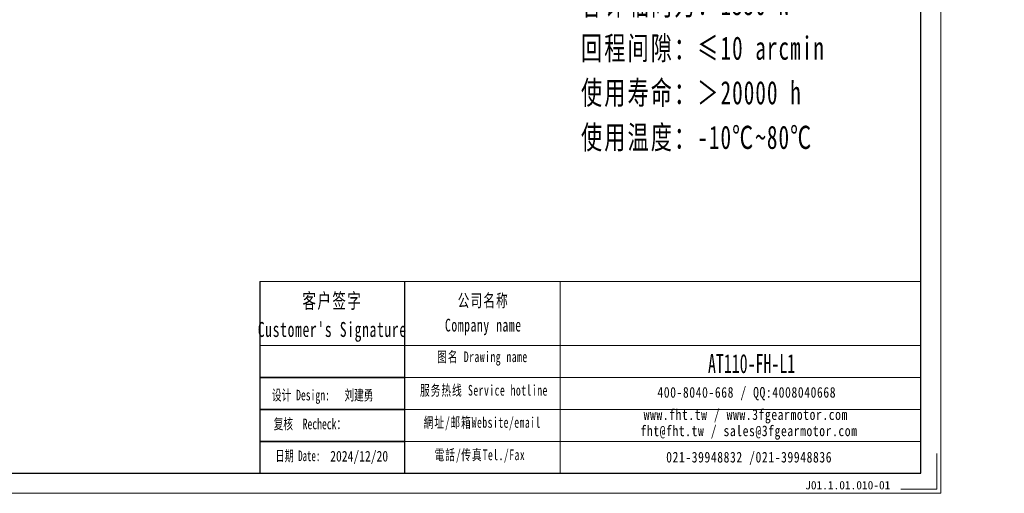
# Model space of a CAD drawing. Header units: millimetres. Extents: x -13 to 739, y -6 to 504.
# Tile 3 of 6: x 316 to 739, y -6 to 198. Entities that reach past the tile are written whole.
import ezdxf

# ---------------------------------------------------------------- set-up
doc = ezdxf.new("R2010")
doc.units = ezdxf.units.MM
doc.layers.add('6文字层', color=3, linetype='Continuous')
doc.layers.add('7标注层', color=4, linetype='Continuous')
for name, color, linetype, lineweight in [('SLD-0', 7, 'Continuous', 18), ('图框_外框线', 7, 'Continuous', 18), ('尺寸线层', 3, 'Continuous', 18), ('粗实线层', 7, 'Continuous', 35)]:
    doc.layers.add(name, color=color, linetype=linetype, lineweight=lineweight)
doc.styles.add('SLDTEXTSTYLE4', font='SimSun.ttf', dxfattribs={"width": 0.611111})
doc.styles.add('宋体', font='SimSun.ttf', dxfattribs={"width": 0.8})
doc.styles.add('标准', font='txt', dxfattribs={"width": 0.667})
doc.styles.add('样式 1', font='SimSun.ttf')

msp = doc.modelspace()

# ---------------------------------------------------------------- linework, layer by layer
msp.add_line((481.25955, 85.03358), (481.25955, 2.547))
at = {"layer": '7标注层', "color": 0}
msp.add_line((419.0363, 85.03358), (419.0363, 2.5611), dxfattribs=at)
at = {"layer": '图框_外框线'}
for p, q in [((419.0363, 85.03358), (481.25955, 85.03358)), ((481.25955, 85.03358), (481.25955, 2.5611)), ((481.25955, 85.03358), (703.41441, 85.03358)), ((548.30091, 85.03358), (548.30091, 2.5611)), ((419.0363, 57.51245), (481.25955, 57.51245)), ((481.25955, 57.51245), (703.41441, 57.51245)), ((481.25955, 43.75188), (703.41441, 43.75188)), ((481.25955, 29.99132), (703.41441, 29.99132)), ((481.25955, 16.23075), (703.41441, 16.23075))]:
    msp.add_line(p, q, dxfattribs=at)
at = {"layer": '图框_外框线', "color": 3}
msp.add_lwpolyline([(-9.6263, -6.02975), (712.00526, -6.02975), (712.00526, 504.26685), (-9.6263, 504.26685)], close=True, dxfattribs=at)
at = {"layer": '图框_外框线', "color": 3, "lineweight": 25}
msp.add_lwpolyline([(33.32796, 2.5611), (703.41441, 2.5611), (703.41441, 495.676), (33.32796, 495.676)], close=True, dxfattribs=at)
at = {"layer": '图框_外框线', "color": 3}
msp.add_lwpolyline([(710.28709, 11.15195), (710.28709, -4.31158), (694.82356, -4.31158)], dxfattribs=at)
at = {"layer": '粗实线层'}
for p, q in [((481.25955, 43.6996), (419.15451, 43.6996)), ((481.25955, 29.96518), (419.15451, 29.96518)), ((481.25955, 16.23075), (419.15451, 16.23075))]:
    msp.add_line(p, q, dxfattribs=at)

# ---------------------------------------------------------------- texts
at = {"layer": '6文字层', "attachment_point": 1, "style": '样式 1'}
for s, insert, char_height, width in [('{\\fNSimSun|b0|i0|c134|p49;\\W0.667;\\C1;设计 \\fNSimSun|b0|i0|c0|p49;Design: \\fNSimSun|b0|i0|c134|p49; \\fNSimSun|b0|i0|c0|p49; \\fNSimSun|b0|i0|c134|p49;刘建勇}', (424.27276, 38.49666), 4.57814135, 47.3315436), ('{\\fNSimSun|b0|i0|c134|p49;\\W0.667;\\C1;复核  Recheck：}', (425.0078, 26.08213), 4.5781414, 47.3315436), ('\\pi10.83675;{\\fNSimSun|b0|i0|c134|p49;\\W0.8;2024/12/20}', (438.51257, 12.21151), 4.5781414, 47.3315436), ('J01.1.01.010-01', (653.67934, -0.74437), 3.5898533, 44.4161504)]:
    msp.add_mtext(s, dxfattribs=dict(at, insert=insert, char_height=char_height, width=width))
at = {"layer": 'SLD-0', "color": 1, "attachment_point": 2, "line_spacing_factor": 1.15057}
for s, insert, char_height, width, style in [("{\\fNSimSun|b0|i0|c134|p49;\\T1.1;客户签字\\PCustomer's Signature}", (450.25518, 79.94207), 6.4215976, 79.8853359, '标准'), ('{\\fNSimSun|b0|i0|c134|p49;\\T1.1;公司名称\\PCompany name}', (515.20543, 79.60118), 5.5042265, 71.2625472, '标准'), ('{\\fNSimSun|b0|i0|c134|p49;\\T1.1;图名 Drawing name}', (514.82919, 54.97589), 4.5868554, 58.659846, '标准'), ('\\pt32.10796;{\\fSimSun|b1|i0|c134|p49;\\W0.61111;\\C256;AT110-FH-L1}', (630.61847, 53.86831), 8.205379, 46.7330475, '标准'), ('{\\fNSimSun|b0|i0|c134|p49;\\T1.1;服务热线 Service hotline}', (515.47964, 40.55261), 4.5868554, 65.3527037, '标准'), ('\\T1.1;400-8040-668 / QQ:4008040668', (628.54736, 39.67617), 4.5868554, 133.5481724, '宋体'), ('\\T1.1;www.fht.tw / www.3fgearmotor.com ', (628.12442, 30.12237), 4.5868554, 133.6985107, '宋体'), ('{\\fNSimSun|b0|i0|c134|p49;\\T1.1;網址/邮箱Website/email}', (514.76542, 26.73313), 4.5868554, 68.0260133, '标准'), ('\\pt55.04226;{\\T1.1;fht@fht.tw / sales@3fgearmotor.com }', (629.52231, 23.1378), 4.5868554, 133.6985107, '宋体'), ('{\\fNSimSun|b0|i0|c134|p49;\\T1.1;電話/传真Tel./Fax}', (513.73776, 12.80591), 4.5868554, 68.8441669, '标准'), ('\\T1.1;021-39948832 /021-39948836 ', (629.57028, 11.80303), 4.5868554, 102.0889269, '宋体')]:
    msp.add_mtext(s, dxfattribs=dict(at, insert=insert, char_height=char_height, width=width, style=style))
at = {"layer": 'SLD-0', "color": 1, "insert": (435.45615, 12.38075), "char_height": 4.5781414, "width": 67.8967782, "attachment_point": 2, "style": 'SLDTEXTSTYLE4'}
msp.add_mtext('{\\fNSimSun|b0|i0|c134|p49;日期 Date:}', dxfattribs=at)
at = {"layer": '尺寸线层', "insert": (557.22276, 324.68487), "char_height": 10, "width": 249.6877226, "attachment_point": 1, "line_spacing_factor": 1.15057, "style": '标准'}
msp.add_mtext('{\\fNSimSun|b0|i0|c134|p49;\\T1.1;性能参数：\\P减速比：1:3-20\\P额定输出力矩：85-150 N.m\\P最大加速力矩：1.5倍额定扭矩\\P额定输入转速：3000 rpm\\P容许径向力：2700 N\\P容许轴向力：1350 N\\P回程间隙：≤10 arcmin\\P使用寿命：＞20000 h\\P使用温度：-10℃~80℃}', dxfattribs=at)

doc.saveas('drawing.dxf')
